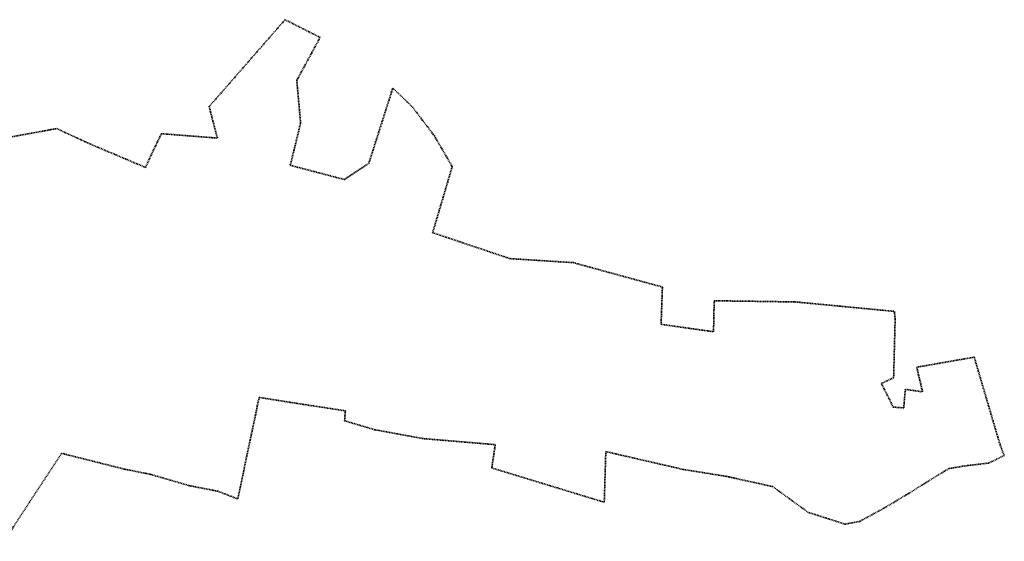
# Model space of a CAD drawing. Extents: x 5461355 to 5464904, y 5969481 to 5972975.
# Tile 40 of 40: x 5463366 to 5464904, y 5971874 to 5972689. Entities that reach past the tile are written whole.
import ezdxf

# ---------------------------------------------------------------- set-up
doc = ezdxf.new("R2010")
doc.units = 0
doc.linetypes.add('PRZER3-2', pattern=[2.5, 1.5, -1])
doc.layers.add('GESJOB', color=7, linetype='CONTINUOUS', lineweight=35)

msp = doc.modelspace()

# ---------------------------------------------------------------- linework, layer by layer
at = {"layer": 'GESJOB', "color": 252, "linetype": 'PRZER3-2', "lineweight": 35}
msp.add_lwpolyline([(5463324.7, 5972500.5), (5463410.2, 5972516.1), (5463413.3, 5972516.7), (5463423.5, 5972518.6), (5463455.2, 5972503.9), (5463472, 5972496.2), (5463513.9, 5972478.4), (5463531.1, 5972471.1), (5463562.2, 5972457.9), (5463587, 5972510.6), (5463670.2, 5972504.1), (5463674.6, 5972503.8), (5463661.8, 5972552.9), (5463743.4, 5972646.3), (5463780.3, 5972688.6), (5463835.1, 5972660.9), (5463798.7, 5972593.9), (5463804.7, 5972527.2), (5463795.3, 5972488.8), (5463794.3, 5972484.7), (5463788.5, 5972461.3), (5463799.5, 5972458.4), (5463860.4, 5972442.3), (5463872.9, 5972439), (5463873.4, 5972439.3), (5463911.2, 5972464.2), (5463948.7, 5972581.8), (5463979.6, 5972552), (5464013.6, 5972507.3), (5464041.5, 5972459.2), (5464021.1, 5972390.4), (5464010.9, 5972356), (5464131.6, 5972315.5), (5464144.6, 5972314.7), (5464230.7, 5972309.2), (5464242.7, 5972305.9), (5464270, 5972298.4), (5464291.8, 5972292.4), (5464296.7, 5972291.1), (5464318.7, 5972285.1), (5464342, 5972278.7), (5464369.8, 5972271.1), (5464367.8, 5972212.9), (5464449.7, 5972201.3), (5464450.7, 5972249.8), (5464478.9, 5972249.3), (5464504.7, 5972249), (5464530.6, 5972248.5), (5464555.9, 5972248.2), (5464577.9, 5972247.8), (5464583.3, 5972247.3), (5464625.4, 5972243.3), (5464632.8, 5972242.6), (5464732.2, 5972233.1), (5464733.4, 5972221.5), (5464731, 5972129.4), (5464712, 5972120.4), (5464730.5, 5972083.5), (5464746.8, 5972082.5), (5464749.3, 5972111.3), (5464776.3, 5972107.5), (5464767, 5972145.9), (5464856.9, 5972161.6), (5464891, 5972046), (5464899.3, 5972018.8), (5464903.9, 5972008), (5464879.5, 5971996.2), (5464842.2, 5971991.8), (5464817.3, 5971987.6), (5464800.8, 5971977.7), (5464754.7, 5971948.9), (5464714.8, 5971925.1), (5464682.2, 5971907.4), (5464678.6, 5971905.4), (5464678.3, 5971905.2), (5464655.3, 5971900.8), (5464597.6, 5971919.2), (5464542.2, 5971959.4), (5464470.6, 5971975.3), (5464402.1, 5971986.3), (5464281.4, 5972014.1), (5464279, 5971935), (5464205.2, 5971957.5), (5464103.3, 5971988.6), (5464108.8, 5972025), (5463996, 5972034.4), (5463920.4, 5972048.3), (5463873.4, 5972062.2), (5463874.6, 5972077.8), (5463787.9, 5972091.1), (5463740, 5972098.7), (5463737, 5972085), (5463735.5, 5972078.1), (5463727.3, 5972039.1), (5463706.6, 5971940.2), (5463675.2, 5971952.3), (5463631.7, 5971960.7), (5463600.7, 5971969.7), (5463571.6, 5971978.1), (5463569.5, 5971978.7), (5463530.7, 5971986.5), (5463528.7, 5971986.9), (5463512.6, 5971991), (5463487.9, 5971997.2), (5463431.3, 5972011.4), (5463381.3, 5971935.3), (5463341.3, 5971874)], dxfattribs=at)

doc.saveas('drawing.dxf')
